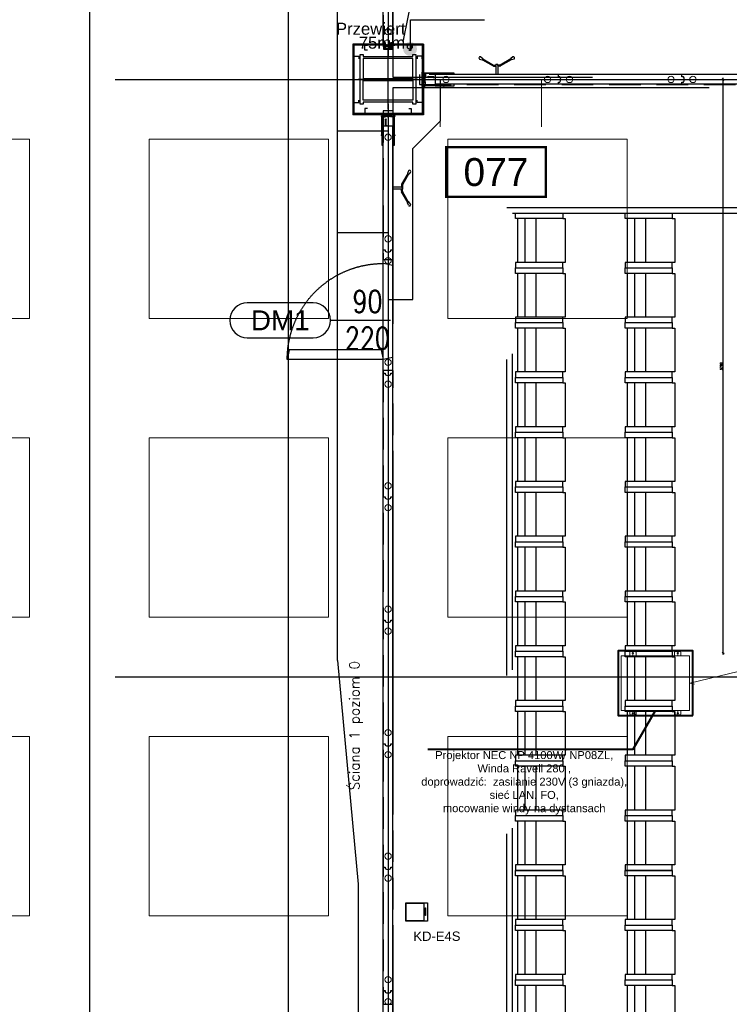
# Model space of a CAD drawing. Header units: centimetres. Extents: x -228435 to 111511, y -89367 to 428125.
# Tile 157 of 216: x -14240 to -7112, y 19712 to 29600. Entities that reach past the tile are written whole.
import ezdxf
from ezdxf.enums import TextEntityAlignment as Align

# ---------------------------------------------------------------- set-up
doc = ezdxf.new("R2010")
doc.units = ezdxf.units.CM
doc.header["$LTSCALE"] = 50
doc.header["$PDMODE"] = 35
doc.header["$PDSIZE"] = 0.1
for name, pattern in [('0_II 10 sal$0$HIDDEN', [9.525, 6.35, -3.175]), ('CENTER', [2, 1.25, -0.25, 0.25, -0.25]), ('DASHDOT', [25.4, 12.7, -6.35, 0, -6.35]), ('DASHDOT2', [12.7, 6.35, -3.175, 0, -3.175]), ('DIN_STRICHPUNKT', [10.7, 5, -2.5, 0.7, -2.5]), ('HIDDEN', [9.525, 6.35, -3.175]), ('HIDDENX2', [19.05, 12.7, -6.35]), ('Kondygnacja +0$0$DASHDOT2', [12.7, 6.35, -3.175, 0, -3.175]), ('Kondygnacja -1$0$ACAD_ISO03W100', [30, 12, -18])]:
    doc.linetypes.add(name, pattern=pattern)
doc.layers.get('0').update_dxf_attribs({"color": 8})
doc.layers.get('DEFPOINTS').update_dxf_attribs({"color": 8})
for name, color, linetype in [('0_II 10 sal$0$ARCH_INFO_AREA_ETYKIETY_200', 8, 'Continuous'), ('0_II 10 sal$0$ARCH_INFO_ETYK_DRZWI', 8, 'Continuous'), ('0_II 10 sal$0$ARCH_SIEDZENIA', 8, 'Continuous'), ('0_II 10 sal$0$ARCH_STROP', 8, 'Continuous'), ('0_II 10 sal$0$ARCH_WYPOSAŻENIE_INNE', 8, 'Continuous'), ('0_II 10 sal$0$ARCH_ŚCIANY_PRZESUWNE', 8, 'Continuous'), ('3', 8, 'Continuous'), ('ACHSEN', 8, 'DIN_STRICHPUNKT'), ('ARCH_GK', 8, 'Continuous'), ('ARCH_INFO_ODPORNOŚĆ OGNIOWA', 8, 'Continuous'), ('ARCH_INFO_OPISY', 8, 'Continuous'), ('ARCH_INFO_OSIE_IST', 8, 'DASHDOT2'), ('ARCH_SZYNY', 8, 'Continuous'), ('ARCH_WYKŁADZINA', 8, 'Continuous'), ('HUFCOR', 8, 'Continuous'), ('Hufcor szyny', 8, 'Kondygnacja +0$0$DASHDOT2'), ('Kondygnacja +0$0$ARCH_GK', 8, 'Continuous'), ('Kondygnacja +0$0$ARCH_INFO_ODPORNOŚĆ OGNIOWA', 8, 'Continuous'), ('Kondygnacja +0$0$ARCH_PROFILE', 8, 'Continuous'), ('Kondygnacja +0$0$ARCH_STAL_IST', 8, 'Continuous'), ('Kondygnacja +0$0$ARCH_ŚCIANY_PRZESUWNE', 8, 'Continuous'), ('KÖRPERKANTE', 8, 'Continuous'), ('Osie rzutów$0$ARCH_INFO_OSIE_OPISY_IST', 8, 'Continuous'), ('PANELE', 8, 'Continuous'), ('SCHRAFFUR', 8, 'Continuous'), ('tabela', 8, 'Continuous'), ('VOLL', 8, 'Continuous')]:
    doc.layers.add(name, color=color, linetype=linetype)
for name, color, linetype, lineweight in [('2', 8, 'Continuous', 0), ('_SP KORYTA', 8, 'Continuous', 25), ('ARCH_SUFITY_PODWIESZANE', 8, 'HIDDENX2', 9), ('osie', 8, 'CENTER', 13), ('SYSTEMY AV', 8, 'Continuous', 13), ('Wymiary', 8, 'Continuous', 15)]:
    doc.layers.add(name, color=color, linetype=linetype, lineweight=lineweight)
doc.layers.get('HUFCOR').off()
doc.styles.add('-1 sale konferencyjne$0$Arial', font='ARIAL.TTF')
doc.styles.add('0_II 10 sal$0$Arial', font='ARIAL.TTF')
doc.styles.add('0_II 10 sal$0$Romans', font='Romans.shx')
doc.styles.add('Arial', font='ARIAL.TTF')
doc.styles.add('Kondygnacja +0$0$Standard', font='txt')
doc.styles.add('Romans', font='Romans.shx')
doc.linetypes.add('SZYNA_LINE', pattern='A,12.7,-7.75,["SZYNA",Standard,S=2.54,R=0,X=-5.95,Y=-1.27],-7.75', length=28.2)
doc.dimstyles.new('ISO-25', dxfattribs={"dimtxt": 2.5, "dimasz": 2.5, "dimexe": 1.25, "dimexo": 0.625, "dimtad": 1, "dimtxsty": 'Standard', "dimcen": 2.5, "dimadec": 0, "dimazin": 0, "dimtfac": 1, "dimtmove": 0, "dimatfit": 3, "dimfxl": 0, "dimarcsym": 0})
doc.dimstyles.new('Kondygnacja +0$0$ISO-25', dxfattribs={"dimtxt": 2.5, "dimasz": 2.5, "dimexe": 1.25, "dimexo": 0.625, "dimtad": 1, "dimtxsty": 'Kondygnacja +0$0$Standard', "dimcen": 2.5, "dimadec": 0, "dimazin": 0, "dimtfac": 1, "dimtmove": 0, "dimatfit": 3, "dimfxl": 0, "dimarcsym": 0})
doc.dimstyles.new('Wymiary 1-200', dxfattribs={"dimtxt": 22, "dimasz": 20, "dimexe": 10, "dimexo": 0, "dimgap": 8, "dimtad": 1, "dimrnd": 0.5, "dimzin": 12, "dimdsep": 46, "dimtxsty": 'Romans', "dimblk": 'OBLIQUE', "dimcen": 0.5, "dimdle": 15, "dimclrt": 55, "dimazin": 0, "dimtfac": 1, "dimtmove": 1, "dimatfit": 3, "dimfxl": 0, "dimtolj": 1, "dimtzin": 0, "dimarcsym": 0})

# ---------------------------------------------------------------- blocks, each defined once
blk = doc.blocks.new('SU Lampy kwadratowe +0')
at = {"layer": 'ARCH_SUFITY_PODWIESZANE', "ltscale": 2.5}
for points in [[(10520, 7340), (10700, 7340), (10700, 7160), (10520, 7160)], [(10820, 7340), (11000, 7340), (11000, 7160), (10820, 7160)], [(11120, 7340), (11300, 7340), (11300, 7160), (11120, 7160)], [(10520, 7040), (10700, 7040), (10700, 6860), (10520, 6860)], [(10820, 7040), (11000, 7040), (11000, 6860), (10820, 6860)], [(11120, 7040), (11300, 7040), (11300, 6860), (11120, 6860)], [(10520, 6740), (10700, 6740), (10700, 6560), (10520, 6560)], [(10820, 6740), (11000, 6740), (11000, 6560), (10820, 6560)], [(11120, 6740), (11300, 6740), (11300, 6560), (11120, 6560)]]:
    blk.add_lwpolyline(points, close=True, dxfattribs=at)
blk = doc.blocks.new('0_II 10 sal$0$etykieta_numer')
at = {"color": 0, "linetype": 'ByBlock', "const_width": 2.44}
blk.add_lwpolyline([(-50, -50), (-50, 0), (50, 0), (50, -50)], close=True, dxfattribs=at)
at = {"color": 0, "linetype": 'ByBlock', "style": '0_II 10 sal$0$Arial'}
blk.add_attdef('AECAREA:NUMBER', text='', height=28, dxfattribs=at).set_placement((0, -25), align=Align.MIDDLE)
blk = doc.blocks.new('0_II 10 sal$0$T-drzwi_lewe-200')
at = {"layer": '0_II 10 sal$0$ARCH_INFO_ETYK_DRZWI'}
blk.add_line((0, 0), (-60, 0), dxfattribs=at)
blk.add_lwpolyline([(-77.5, 17.5), (-143.68, 17.5, 1), (-143.68, -17.5), (-77.5, -17.5, 1)], format="xyb", close=True, dxfattribs=at)
at = {"layer": '0_II 10 sal$0$ARCH_INFO_ETYK_DRZWI', "color": 1, "style": '0_II 10 sal$0$Arial'}
blk.add_attdef('ADS_DRZWI:ODPORNOŚĆ_OGNIOWA', text='', height=20, rotation=90, dxfattribs=at).set_placement((56.44, 0.12), align=Align.BOTTOM_CENTER)
at = {"layer": '0_II 10 sal$0$ARCH_INFO_ETYK_DRZWI', "style": '0_II 10 sal$0$Romans', "width": 0.8}
for tag, p in [('ADS_DRZWI:SZEROKOŚĆ', (-23, 7.91)), ('ADS_DRZWI:WYSOKOŚĆ', (-23, -29))]:
    blk.add_attdef(tag, text='', height=22, dxfattribs=at).set_placement(p, align=Align.CENTER)
at = {"layer": '0_II 10 sal$0$ARCH_INFO_ETYK_DRZWI', "style": '0_II 10 sal$0$Arial'}
blk.add_attdef('ADS_DRZWI:SYMBOL', text='', height=20, dxfattribs=at).set_placement((-110.59, 0), align=Align.MIDDLE)
blk = doc.blocks.new('Kondygnacja +0$0$_Dot')
at = {"color": 0, "linetype": 'ByBlock', "lineweight": -2}
blk.add_line((-0.5, 0), (-1, 0), dxfattribs=at)
at = {"color": 0, "linetype": 'ByBlock', "const_width": 0.5}
blk.add_lwpolyline([(-0.25, 0, 1), (0.25, 0, 1)], format="xyb", close=True, dxfattribs=at)
blk = doc.blocks.new('A$C50B549AF')
at = {"layer": 'ARCH_SZYNY', "linetype": 'SZYNA_LINE', "ltscale": 2.5}
for p, q in [((4760.84, 1816.81, 23.41), (4760.84, 4748.16, 1260)), ((4811.49, 3564.9, 630), (4811.49, 2423.4, 630)), ((4846.99, 2400.4, 662.84), (5983.49, 2400.4, 630)), ((4863.72, 2400.4, 1260), (4863.72, 2358.45, 1260)), ((4811.49, 2364.9, 630), (4811.49, 1223.4, 630)), ((4836.22, 2330.95, 630), (4863.72, 2358.45, 1260)), ((4811.49, 2348.31, 630), (4760.84, 2348.31, 630)), ((4836.22, 2179.4, 630), (4836.22, 2330.95, 630)), ((4811.49, 2246.31, 630), (4760.84, 2246.31, 630)), ((4811.49, 2179.4, 630), (4836.22, 2179.4, 630)), ((4760.84, 1816.81, 837.76), (4781.49, 1592.23)), ((4781.49, 1592.23), (4781.49, 1288.47))]:
    blk.add_line(p, q, dxfattribs=at)
blk = doc.blocks.new('*U520')
at = {"layer": 'PANELE'}
for points in [[(0, 0), (0, -21), (-14, -21)], [(0, 0), (1240, 0)], [(1240, 0), (1240, -21), (1226, -21)], [(-14, -76), (0, -76), (0, -97)], [(0, -97), (1240, -97)], [(1226, -76), (1240, -76), (1240, -97)]]:
    blk.add_lwpolyline(points, dxfattribs=at)
for centre in [(23.5, -48.5), (1263.5, -48.5)]:
    blk.add_arc(centre, 46.5, 143.75628, 216.24372, dxfattribs=at)
at = {"layer": 'Wymiary'}
for centre in [(110, -48.5), (1130, -48.5)]:
    blk.add_circle(centre, 32, dxfattribs=at)
blk = doc.blocks.new('BEDIENHEBEL')
at = {"layer": 'KÖRPERKANTE'}
for p, q in [((-10, -85), (-10, 0)), ((-10, 0), (10, 0)), ((10, -85), (10, 0)), ((-145.3, -148.8), (-38.2, -87)), ((-140.3, -157.5), (-33.2, -95.7)), ((-30.7, -85), (-10, -85)), ((-30.7, -95), (-10, -95)), ((-10, -95), (-10, -100)), ((30.7, -85), (10, -85)), ((30.7, -95), (10, -95)), ((10, -95), (10, -100)), ((140.3, -157.5), (33.2, -95.7)), ((145.3, -148.8), (38.2, -87)), ((-172.8, -156.1), (-147.6, -146.7)), ((-160.3, -177.7), (-139.6, -160.6)), ((-139.3, -159.2), (-146.3, -147.1)), ((-10, -100), (10, -100)), ((139.3, -159.2), (146.3, -147.1)), ((160.3, -177.7), (139.6, -160.6)), ((172.8, -156.1), (147.6, -146.7))]:
    blk.add_line(p, q, dxfattribs=at)
for centre, radius, start, end in [((-30.7, -100), 15, 90, 120), ((-30.7, -100), 5, 90, 120), ((-15.2, -90), 7.25, 316.39718, 43.60282), ((15.2, -90), 7.25, 136.39718, 223.60282), ((30.7, -100), 15, 60, 90), ((30.7, -100), 5, 60, 90), ((-166.6, -166.9), 12.5, 120, 300), ((-147.1, -147.6), 1, 30, 120), ((-140.1, -159.7), 1, 300, 30), ((140.1, -159.7), 1, 150, 240), ((147.1, -147.6), 1, 60, 150), ((166.6, -166.9), 12.5, 240, 60)]:
    blk.add_arc(centre, radius, start, end, dxfattribs=at)
blk = doc.blocks.new('*U522')
at = {"layer": 'PANELE'}
for points in [[(0, 0), (0, -21), (-14, -21)], [(0, 0), (1240, 0)], [(1050, -97), (1050, -112), (1240, -112), (1240, 15), (1050, 15), (1050, 0)], [(-14, -76), (0, -76), (0, -97)], [(0, -97), (1240, -97)]]:
    blk.add_lwpolyline(points, dxfattribs=at)
blk.add_arc((23.5, -48.5), 46.5, 143.75628, 216.24372, dxfattribs=at)
at = {"layer": 'Wymiary'}
for centre in [(110, -48.5), (1130, -48.5)]:
    blk.add_circle(centre, 32, dxfattribs=at)
at = {"layer": 'PANELE'}
blk.add_blockref('BEDIENHEBEL', (620, -97), dxfattribs=at)
blk = doc.blocks.new('puszka e4s-538')
for points in [[(0, 29.1), (24.7, 29.1), (24.7, 0), (0, 0)], [(0.6, 28.4), (24.1, 28.4), (24.1, 4.7), (0.6, 4.7)], [(7.5, 3.2), (18, 3.2), (18, 2.7), (7.5, 2.7)]]:
    blk.add_lwpolyline(points, close=True)
blk = doc.blocks.new('puuuchy')
at = {"layer": '_SP KORYTA', "xscale": 0.375, "yscale": 0.375, "zscale": 0.375, "rotation": 90}
blk.add_blockref('puszka e4s-538', (-1180.22, 777.31), dxfattribs=at)
blk = doc.blocks.new('cahbir 0')
at = {"layer": '_SP KORYTA'}
h = blk.add_hatch(color=256, dxfattribs=at)
edge = h.paths.add_edge_path()
edge.add_arc((-2467.89, 2550.62), 7, 0, 360)
blk.add_circle((-2468.15, 2552.82, -630), 2.44, dxfattribs=at)
at = {"layer": '_SP KORYTA', "xscale": 2, "yscale": 2, "zscale": 2}
blk.add_blockref('puuuchy', (-90, 120, -1290), dxfattribs=at)
at = {"layer": '_SP KORYTA', "style": 'Arial'}
for s, height, p in [('Przewiert', 12, (-2542.39, 2564.9, -472.5)), ('75mm', 12, (-2519.46, 2550.87, -472.5)), ('KD-E4S', 9.375, (-2464.58, 1654.92, -630))]:
    blk.add_text(s, height=height, dxfattribs=at).set_placement(p)
blk = doc.blocks.new('A$C45FE2F59')
for p, q in [((-324, 608), (-319, 612)), ((-324, 552), (-324, 608)), ((-284, 612), (-319, 612)), ((0, 700), (-280, 700)), ((0, 700), (280, 700)), ((284, 612), (319, 612)), ((324, 608), (319, 612)), ((324, 552), (324, 608)), ((-324, 552), (-319, 547)), ((-284, 547), (-319, 547)), ((284, 547), (319, 547)), ((324, 552), (319, 547)), ((-324, 148), (-319, 152)), ((-324, 148), (-324, 92)), ((-284, 152), (-319, 152)), ((284, 152), (319, 152)), ((324, 148), (319, 152)), ((324, 148), (324, 92)), ((-324, 92), (-319, 88)), ((-284, 88), (-319, 88)), ((0, 0), (-280, 0)), ((0, 0), (280, 0)), ((284, 88), (319, 88)), ((324, 92), (319, 88)), ((45, 0), (-280, 0)), ((-277, 0), (277, 0)), ((280, 0), (127, 0))]:
    blk.add_line(p, q)
blk.add_lwpolyline([(-280, 700), (280, 700), (280, 0), (-280, 0)], close=True)
for centre, radius in [((-309, 580), 5.5), ((-309, 580), 5), ((309, 580), 5), ((309, 580), 5.5), ((-309, 120), 5.5), ((-309, 120), 5), ((309, 120), 5.5), ((309, 120), 5)]:
    blk.add_circle(centre, radius)
at = {"layer": 'osie'}
for p, q in [((-280, 580), (-330, 580)), ((-309, 580), (-309, 590)), ((-309, 580), (-309, 570)), ((280, 580), (330, 580)), ((309, 580), (309, 590)), ((309, 580), (309, 570)), ((-280, 120), (-330, 120)), ((-309, 120), (-309, 130)), ((-309, 120), (-309, 110)), ((280, 120), (330, 120)), ((309, 120), (309, 130)), ((309, 120), (309, 110))]:
    blk.add_line(p, q, dxfattribs=at)
blk = doc.blocks.new('0_II 10 sal$0$Miejsce_siedzące_2d')
at = {"color": 0, "linetype": 'ByBlock', "lineweight": -2}
for p, q in [((-26.4, 27.1), (26.4, 27.1)), ((-26.4, 12.5), (26.4, 12.5))]:
    blk.add_line(p, q, dxfattribs=at)
for points in [[(-26.4, 62.7), (-26.4, 0), (-33, 0), (-33, 62.7), (-26.4, 62.7), (-26.4, 66), (26.4, 66), (26.4, 62.7), (26.4, 0), (33, 0), (33, 62.7), (26.4, 62.7)], [(26.4, 3.3), (-26.4, 3.3)]]:
    blk.add_lwpolyline(points, dxfattribs=at)
blk = doc.blocks.new('VERT-NEU')
at = {"layer": 'KÖRPERKANTE'}
for p, q in [((-24.5, 48.4), (-36.3, 48.4)), ((-36.3, 48.4), (-36.3, 46.1)), ((-33.5, 46.1), (-36.3, 46.1)), ((-36.3, 31), (-33.5, 31)), ((-36.3, 28.6), (-36.3, 31)), ((-20.8, 28.6), (-36.3, 28.6)), ((-33.5, 31), (-33.5, 46.1)), ((-30.3, 46), (-30.3, 33)), ((-24.5, 46), (-30.3, 46)), ((-30.3, 33), (-6.4, 33)), ((-23.3, 47.2), (-23.3, 47.2)), ((-13.1, 20.8), (-20.8, 28.6)), ((-14.2, 25.2), (-11.4, 22.4)), ((-8.6, 28.6), (-12.8, 28.6)), ((-11.4, 20.8), (-11.5, 20.8)), ((-8.1, 19.5), (-8.1, 28.1)), ((0, 25.5), (-6.4, 33)), ((-6.1, 19.5), (-6.1, 25.8)), ((-5.3, 26.1), (-3.2, 24)), ((-3.2, 24), (-3.2, 0)), ((-3.2, -24), (-3.2, 0)), ((7, 25.5), (0, 25.5)), ((0, 23.2), (0, 0)), ((0, 23.2), (5.5, 23.2)), ((0, -23.2), (0, 0)), ((5.5, 20.9), (5.5, 23.2)), ((7.8, 20.9), (5.5, 20.9)), ((7.8, 24.8), (7.8, 20.9)), ((-20.8, -28.6), (-36.3, -28.6)), ((-36.3, -28.6), (-36.3, -31)), ((-36.3, -31), (-33.5, -31)), ((-36.3, -46.1), (-36.3, -48.4)), ((-33.5, -46.1), (-36.3, -46.1)), ((-24.5, -48.4), (-36.3, -48.4)), ((-33.5, -31), (-33.5, -46.1)), ((-30.3, -33), (-6.4, -33)), ((-30.3, -46), (-30.3, -33)), ((-24.5, -46), (-30.3, -46)), ((-23.3, -47.2), (-23.3, -47.2)), ((-13.1, -20.8), (-20.8, -28.6)), ((-14.2, -25.2), (-11.4, -22.4)), ((-8.6, -28.6), (-12.8, -28.6)), ((-8.1, -19.5), (-8.1, -28.1)), ((-6.4, -33), (0, -25.5)), ((-6.1, -19.5), (-6.1, -25.8)), ((-5.3, -26.1), (-3.2, -24)), ((0, -23.2), (5.5, -23.2)), ((7, -25.5), (0, -25.5)), ((7.8, -20.9), (5.5, -20.9)), ((5.5, -20.9), (5.5, -23.2)), ((7.8, -24.8), (7.8, -20.9))]:
    blk.add_line(p, q, dxfattribs=at)
at = {"layer": 'KÖRPERKANTE', "linetype": 'ByBlock'}
for p, q in [((2, -23.2), (3.1, -23.2)), ((2, -25.5), (3.1, -25.5))]:
    blk.add_line(p, q, dxfattribs=at)
at = {"layer": 'KÖRPERKANTE'}
for centre, radius, start, end in [((-24.5, 47.2), 1.2, 360, 90), ((-24.5, 47.2), 1.2, 270, 360), ((-12.8, 26.6), 2, 90, 225), ((-12.3, 21.6), 1.12, 225, 315), ((-12.2, 21.6), 1.12, 315, 45), ((-8.6, 28.1), 0.5, 360, 90), ((-7.1, 19.5), 1, 180, 360), ((-5.6, 25.8), 0.5, 45, 180), ((7, 24.8), 0.762, 0, 90), ((-24.5, -47.2), 1.2, 0, 90), ((-24.5, -47.2), 1.2, 270, 0), ((-12.8, -26.6), 2, 135, 270), ((-12.3, -21.6), 1.12, 45, 135), ((-12.2, -21.6), 1.12, 315, 45), ((-8.6, -28.1), 0.5, 270, 0), ((-7.1, -19.5), 1, 0, 180), ((-5.6, -25.8), 0.5, 180, 315), ((7, -24.8), 0.762, 270, 0)]:
    blk.add_arc(centre, radius, start, end, dxfattribs=at)
blk = doc.blocks.new('hufcor detal 1')
at = {"layer": 'VOLL'}
h = blk.add_hatch(color=256, dxfattribs=at)
h.paths.add_polyline_path([(-5.8, -6.1), (-5.8, -3.2, 0.427595), (-6.4, -2.6, 0.427595), (-7, -3.2), (-7, -6.4), (-5.5, -10.4, -0.519458), (-5.6, -10.6), (-6.5, -10.6, 0.414214), (-7, -11.1), (-7, -16.5), (-5.9, -16.5), (-5.9, -11.5), (-4.7, -11.5), (-4.7, -12.6), (-4.1, -12.6), (-4.1, -10.9)])
h.paths.add_polyline_path([(-5.9, -16.5), (-7, -16.5), (-7, -21.9, 0.414214), (-6.5, -22.4), (-5.6, -22.4, -0.519458), (-5.5, -22.6), (-7, -26.6), (-7, -29.8, 0.427595), (-6.4, -30.4, 0.427595), (-5.8, -29.8), (-5.8, -26.9), (-4.1, -22.1), (-4.1, -20.4), (-4.7, -20.4), (-4.7, -21.5), (-5.9, -21.5)])
at = {"layer": 'ACHSEN', "ltscale": 5}
blk.add_line((261.6, -16.5), (-60.4, -16.5), dxfattribs=at)
at = {"layer": 'ARCH_GK', "linetype": 'Continuous', "lineweight": -3}
blk.add_line((0, 0), (-6.2, 0), dxfattribs=at)
for points in [[(-10, 0), (0, 0)], [(-6.2, 17.9), (-3.7, 17.9), (-3.3, 19.6), (-3.1, 17.9)], [(-6.2, 0), (-6.2, 17.9)], [(0, 17.9), (-2.5, 17.9), (-2.8, 16.1), (-3.1, 17.9)], [(0, 0), (0, 17.9)], [(-6.2, -33), (-6.2, -50.9)], [(0, -50.9), (-2.5, -50.9), (-2.8, -49.1), (-3.1, -50.9)], [(0, -33), (0, -50.9)], [(-6.2, -50.9), (-3.7, -50.9), (-3.3, -52.6), (-3.1, -50.9)]]:
    blk.add_lwpolyline(points, dxfattribs=at)
at = {"layer": 'KÖRPERKANTE'}
for p, q in [((-7, -3.2), (-7, -6.4)), ((-5.5, -10.4), (-7, -6.4)), ((-7, -11.1), (-7, -21.9)), ((-7, -26.6), (-5.5, -22.6)), ((-7, -29.8), (-7, -26.6)), ((-6.5, -10.6), (-5.6, -10.6)), ((-6.5, -22.4), (-5.6, -22.4)), ((-6.4, -2.6), (-6.4, -2.6)), ((-6.4, -30.4), (-6.4, -30.4)), ((-5.9, -11.5), (-5.9, -21.5)), ((-4.7, -11.5), (-5.9, -11.5)), ((-5.9, -21.5), (-4.7, -21.5)), ((-5.8, -3.2), (-5.8, -6.1)), ((-5.8, -6.1), (-4.1, -10.9)), ((-4.1, -22.1), (-5.8, -26.9)), ((-5.8, -29.8), (-5.8, -26.9)), ((-4.7, -12.6), (-4.7, -11.5)), ((-4.1, -12.6), (-4.7, -12.6)), ((-4.1, -20.4), (-4.7, -20.4)), ((-4.7, -21.5), (-4.7, -20.4)), ((-4.1, -12.6), (-4.1, -10.9)), ((-4.1, -22.1), (-4.1, -20.4))]:
    blk.add_line(p, q, dxfattribs=at)
for centre, radius, start, end in [((-6.4, -3.2), 0.55, 90, 180), ((-6.5, -11.1), 0.55, 90, 180), ((-6.5, -21.9), 0.55, 180, 270), ((-6.4, -29.8), 0.55, 180, 270), ((-6.4, -3.2), 0.55, 0, 90), ((-6.4, -29.8), 0.55, 270, 0), ((-5.6, -10.5), 0.1, 270, 19.8), ((-5.6, -22.5), 0.1, 340.2, 90)]:
    blk.add_arc(centre, radius, start, end, dxfattribs=at)
at = {"layer": 'VOLL'}
for p, q in [((3.9, 6.5), (3.9, 0.5)), ((3.9, -39.5), (3.9, -33.5))]:
    blk.add_line(p, q, dxfattribs=at)
at = {"layer": 'VOLL', "xscale": -0.5, "yscale": 0.5000000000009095, "zscale": 0.5000000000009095}
blk.add_blockref('VERT-NEU', (-11.2, -16.5), dxfattribs=at)
blk = doc.blocks.new('CLOSURE')
at = {"color": 7, "linetype": 'Continuous'}
for p, q in [((-2.3, 0), (-9.1, 0)), ((-2.3, 0), (-1.6, -0.7)), ((-10.3, -1.2), (-10.3, -2.5)), ((-10.3, -33.9), (-10.3, -40.3)), ((-9.3, -3.5), (-7.7, -3.5)), ((-7.8, -32.9), (-9.3, -32.9)), ((-9.3, -41.3), (-3.3, -41.3)), ((-7.9, -6.6), (-8.3, -6.6)), ((-8.2, -29.8), (-7.8, -29.8)), ((-7.9, -38.9), (-7.9, -36.5)), ((-7.9, -36.5), (177.3, -36.5)), ((-3.3, -38.9), (-7.9, -38.9)), ((-2.4, -12.1), (-2.4, -17.2)), ((-2.4, -17.2), (-1.4, -18.2)), ((-1.4, -18.2), (-2.4, -19.2)), ((-2.4, -19.2), (-2.4, -24.4)), ((-2.3, -40.3), (-2.3, -39.9)), ((-1.6, -0.7), (-1.6, -2.2)), ((-0.6, -3.2), (0, -3.2)), ((0, -29.1), (0, -3.2)), ((0, -34.1), (0, -32.1)), ((150.3, -34.1), (0, -34.1)), ((5.5, -30.1), (1, -30.1)), ((1, -31.1), (5.5, -31.1)), ((6, -30.6), (6, -30.6)), ((146.2, -30.5), (146.2, -30.6)), ((153, -30), (146.7, -30)), ((146.7, -31.1), (151, -31.1)), ((153.5, -31.2), (153.5, -30.5)), ((155.9, -30.5), (155.9, -31.2)), ((162.8, -34.1), (159.1, -34.1)), ((166, -31.2), (166, -30.5)), ((168.4, -30.5), (168.4, -31.2)), ((178.7, -34.1), (171.6, -34.1)), ((171.7, -39.9), (171.7, -40.3)), ((177.3, -38.9), (172.7, -38.9)), ((172.7, -41.3), (178.7, -41.3)), ((177.3, -36.5), (177.3, -38.9)), ((179.7, -40.3), (179.7, -35.1))]:
    blk.add_line(p, q, dxfattribs=at)
for centre, radius, start, end in [((-9.1, -1.2), 1.2, 90, 180), ((-9.3, -2.5), 1, 180, 270), ((-9.3, -33.9), 1, 90, 180), ((-9.3, -40.3), 1, 180, 270), ((-8.3, -7.6), 1, 90, 217.57521), ((-8.2, -28.8), 1, 140.52424, 270), ((-5.1, -5.1), 5.01, 217.57521, 275.73034), ((-5.1, -31.3), 5.01, 84.26986, 140.52424), ((-7.9, -7.6), 1, 40.70803, 90), ((-7.8, -28.8), 1, 270, 317.15636), ((-7.8, -33.9), 1, 42.84364, 90), ((-7.7, -2.5), 1, 270, 314.94418), ((-5.1, -5.1), 2.75, 220.70803, 134.94418), ((-5.1, -31.3), 2.75, 222.84364, 137.15636), ((-4.4, -12.1), 2, 0, 95.73034), ((-4.4, -24.4), 2, 264.26986, 0), ((-3.3, -39.9), 1, 0, 90), ((-3.3, -40.3), 1, 270, 0), ((-0.6, -2.2), 1, 180, 270), ((1, -29.1), 1, 180, 270), ((1, -32.1), 1, 90, 180), ((5.5, -30.6), 0.5, 0, 90), ((5.5, -30.6), 0.5, 270, 0), ((146.7, -30.5), 0.5, 90, 180), ((146.7, -30.6), 0.5, 180, 270), ((150.3, -33.1), 1, 270, 3.26413), ((151, -31.6), 0.5, 341.31431, 90), ((154.7, -32.8), 3.4, 161.31431, 183.26413), ((154.7, -32.8), 1.75, 143.1301, 36.8699), ((153, -30.5), 0.5, 0, 90), ((152.5, -31.2), 1, 323.1301, 0), ((156.4, -30.5), 0.5, 54.1117, 180), ((156.9, -31.2), 1, 180, 216.8699), ((154.7, -32.8), 3.4, 356.73587, 54.1117), ((159.1, -33.1), 1, 176.73587, 270), ((162.8, -33.1), 1, 270, 3.26413), ((167.2, -32.8), 3.4, 125.8883, 183.26413), ((165.5, -30.5), 0.5, 0, 125.8883), ((167.2, -32.8), 1.75, 143.1301, 36.8699), ((165, -31.2), 1, 323.1301, 0), ((168.9, -30.5), 0.5, 54.1117, 180), ((169.4, -31.2), 1, 180, 216.8699), ((167.2, -32.8), 3.4, 356.73587, 54.1117), ((171.6, -33.1), 1, 176.73587, 270), ((172.7, -39.9), 1, 90, 180), ((172.7, -40.3), 1, 180, 270), ((178.7, -35.1), 1, 0, 90), ((178.7, -40.3), 1, 270, 0)]:
    blk.add_arc(centre, radius, start, end, dxfattribs=at)
blk = doc.blocks.new('hufcor detal 2')
at = {"layer": 'SCHRAFFUR'}
h = blk.add_hatch(dxfattribs=at)
h.set_pattern_fill('ANSI34', color=256, scale=10, style=0)
h.set_pattern_definition([(45, (-9731.639, 331.908), (-5.303301, 5.303301), []), (45, (-9729.871, 331.908), (-5.303301, 5.303301), []), (45, (-9728.1034, 331.908), (-5.303301, 5.303301), []), (45, (-9726.3356, 331.908), (-5.303301, 5.303301), [])])
h.paths.add_polyline_path([(-4.1, 11.6), (-8.1, 11.6), (-8.1, 0.6), (-4.1, 0.6)])
h.paths.add_polyline_path([(-4.1, 0.6), (-8.1, 0.6), (-8.1, -10.4), (-4.1, -10.4)])
at = {"layer": 'VOLL'}
for points in [[(-5.3, 30), (-97.9, 30), (-97.9, 31.2), (-5.3, 31.2)], [(-5.3, -29.9), (-5.3, -28.7), (-97.9, -28.7), (-97.9, -29.9)]]:
    blk.add_hatch(color=256, dxfattribs=at).paths.add_polyline_path(points)
at = {"layer": '2'}
for p, q in [((-96.6, 25.3), (-96.6, 25.2)), ((-93.3, 27.5), (-93.5, 26.6)), ((-92.7, 27.4), (-93, 26.3)), ((-86.8, 27.4), (-86.5, 26.3)), ((-86.2, 27.5), (-86, 26.6)), ((-82.9, 25.3), (-82.9, 25.2))]:
    blk.add_line(p, q, dxfattribs=at)
for centre, radius, start, end in [((-96.5, 25.2), 0.15, 81.6479, 164.0608), ((-96.5, 25.2), 0.15, 164.0608, 254.4521), ((-95.7, 27.8), 2.49, 252.0018, 332.2702), ((-95.4, 27.5), 2.67, 245.6965, 334.3626), ((-92.9, 28.1), 0.8, 285.0434, 236.2841), ((-86.6, 28.1), 0.8, 303.7159, 254.9566), ((-84.1, 27.5), 2.67, 205.6374, 294.3035), ((-83.8, 27.8), 2.49, 207.7298, 287.9982), ((-83, 25.2), 0.15, 15.9392, 98.3521), ((-83, 25.2), 0.15, 285.5479, 15.9392)]:
    blk.add_arc(centre, radius, start, end, dxfattribs=at)
at = {"layer": '3'}
for centre, radius, start, end in [((-11.1, -0.1), 11.1, 308.9452, 51.0548), ((-11, -0.1), 10.6, 310.6017, 49.3983)]:
    blk.add_arc(centre, radius, start, end, dxfattribs=at)
at = {"layer": 'ACHSEN', "ltscale": 5}
blk.add_line((53.1, 0.6), (-268.8, 0.6), dxfattribs=at)
at = {"layer": 'ARCH_GK', "linetype": 'Continuous', "lineweight": -3}
for p, q in [((0.3, 17.1), (0.3, 35)), ((0.3, 35), (0.3, -33.7))]:
    blk.add_line(p, q, dxfattribs=at)
for points in [[(0.3, 35), (2.7, 35), (3, 36.7), (3.3, 35)], [(6.4, 35), (3.9, 35), (3.5, 33.3), (3.3, 35)], [(6.3, 17.1), (6.3, 35)], [(6.3, 35), (6.3, -33.7)], [(0.3, -33.7), (2.7, -33.7), (3, -35.5), (3.3, -33.7)], [(6.4, -33.7), (3.9, -33.7), (3.5, -32), (3.3, -33.7)]]:
    blk.add_lwpolyline(points, dxfattribs=at)
at = {"layer": 'VOLL'}
for p, q in [((-96.8, 31.2), (-6.5, 31.2)), ((-8.1, 11.6), (-8.1, -10.4)), ((-8.1, 11.6), (-4.1, 11.6)), ((-4.1, 11.6), (-4.1, -10.4)), ((-48.1, -6.8), (-53, -10.2)), ((-48.1, -13.6), (-53, -10.2)), ((-48.1, -9.2), (-48.1, -6.8)), ((-48.1, -9.2), (-23.8, -9.2)), ((-48.1, -11.2), (-23.8, -11.2)), ((-48.1, -11.2), (-48.1, -13.6)), ((-23.8, -6.8), (-18.8, -10.2)), ((-23.8, -9.2), (-23.8, -6.8)), ((-23.8, -13.6), (-18.8, -10.2)), ((-23.8, -11.2), (-23.8, -13.6)), ((-8.1, -10.4), (-4.1, -10.4))]:
    blk.add_line(p, q, dxfattribs=at)
for points in [[(-3, 27.1), (-5.7, 27.1, -7.740139), (-5.7, 27.7), (-3, 27.7, -0.445604), (-3, 14), (-5.7, 14, -7.740139), (-5.7, 14.6), (-3, 14.6, 0.483874)], [(-3, -25.9), (-5.7, -25.9, 7.740139), (-5.7, -26.4), (-3, -26.4, 0.445604), (-3, -12.7), (-5.7, -12.7, 7.740139), (-5.7, -13.3), (-3, -13.3, -0.406168)]]:
    blk.add_lwpolyline(points, format="xyb", close=True, dxfattribs=at)
blk.add_lwpolyline([(-97.9, -28.7), (-5.3, -28.7), (-5.3, -29.9), (-97.9, -29.9)], close=True, dxfattribs=at)
at = {"layer": 'VOLL', "xscale": 0.5, "yscale": 0.5000000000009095, "zscale": 0.5000000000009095, "rotation": 180}
blk.add_blockref('CLOSURE', (-9.3, 11.7), dxfattribs=at)
at = {"layer": 'VOLL', "xscale": -0.5, "yscale": 0.5000000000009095, "zscale": 0.5000000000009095}
blk.add_blockref('CLOSURE', (-9.3, -10.4), dxfattribs=at)
blk = doc.blocks.new('drzwi')
at = {"linetype": 'HIDDEN', "ltscale": 20}
for p, q in [((158, 97), (138, 0)), ((138, 0), (1102, 0)), ((235, -20), (138, 0)), ((138, 0), (138, -964)), ((158, 97), (1082, 97)), ((1082, 97), (1102, 0)), ((235, -20), (235, -944)), ((235, -944), (138, -964))]:
    blk.add_line(p, q, dxfattribs=at)
blk.add_arc((138, 0), 964, 270, 0, dxfattribs=at)
blk = doc.blocks.new('_Oblique')
at = {"color": 0, "linetype": 'ByBlock', "lineweight": -2}
blk.add_line((-0.5, -0.5), (0.5, 0.5), dxfattribs=at)
blk = doc.blocks.new('*D1208')
at = {"layer": 'DEFPOINTS', "color": 0, "lineweight": 40}
for p in [(-7630, 29000, 6300), (-7175, 29000), (-7630, 23240, 6300)]:
    blk.add_point(p, dxfattribs=at)
at = {"layer": 'SYSTEMY AV', "color": 0, "lineweight": -2}
for p, q in [((-7175, 23225), (-7175, 29015)), ((-7166.9, 29000), (-7165, 29000)), ((-7166.9, 23240), (-7165, 23240))]:
    blk.add_line(p, q, dxfattribs=at)
at = {"layer": 'SYSTEMY AV', "color": 0, "lineweight": -2, "xscale": 20, "yscale": 20, "zscale": 20}
for p, rotation in [((-7175, 29000), 90), ((-7175, 23240), 270)]:
    blk.add_blockref('_Oblique', p, dxfattribs=dict(at, rotation=rotation))
at = {"layer": 'SYSTEMY AV', "color": 55, "lineweight": 40, "insert": (-7194, 26120), "char_height": 22, "attachment_point": 5, "rotation": 90, "style": 'Romans'}
blk.add_mtext('\\A1;5760', dxfattribs=at)
blk = doc.blocks.new('Osie rzutów')
at = {"layer": 'ARCH_INFO_OSIE_IST', "ltscale": 10}
for p, q in [((11060, 12510), (11060, 4623.26)), ((11060, 7370), (11060, 7430)), ((4436.04, 7400), (15156.54, 7400)), ((11090, 7400), (11030, 7400)), ((4436.04, 6800), (15156.54, 6800))]:
    blk.add_line(p, q, dxfattribs=at)

msp = doc.modelspace()

# ---------------------------------------------------------------- linework, layer by layer
at = {"layer": '0_II 10 sal$0$ARCH_WYPOSAŻENIE_INNE', "linetype": '0_II 10 sal$0$HIDDEN', "ltscale": 10, "elevation": 630}
for points in [[(8160, 40920), (8160, 29020), (1880, 29020), (1880, 29360), (1040, 29360), (1040, 29020), (-10490, 29020), (-10490, 40920), (1040, 40920), (1040, 40580), (1880, 40580), (1880, 40920)], [(8160, 28920), (8160, 17020), (1880, 17020), (1880, 17360), (1040, 17360), (1040, 17020), (-10490, 17020), (-10490, 28920), (1040, 28920), (1040, 28580), (1880, 28580), (1880, 28920)], [(-9347.5, 27715), (5597.51294, 27715), (5597.51294, 18250), (-9347.5, 18250)], [(-9290, 27657.5), (5540.01294, 27657.5), (5540.01294, 18307.5), (-9290, 18307.5)]]:
    msp.add_lwpolyline(points, close=True, dxfattribs=at)
at = {"layer": '0_II 10 sal$0$ARCH_ŚCIANY_PRZESUWNE', "linetype": '0_II 10 sal$0$HIDDEN', "lineweight": -3}
for p, q in [((-10590, 30597, -5670), (-10590, 29315, 630)), ((-10490, 29315, 630), (-10490, 30597, -5670)), ((-10590, 29315, 630), (-10490, 29315, 630)), ((-10225, 29050, 630), (-10225, 28950, 630)), ((1145, 29050, 630), (-10225, 29050, 630)), ((-10225, 28950, 630), (1145, 28950, 630)), ((-10490, 28685, 630), (-10590, 28685, 630)), ((-10590, 28685, 630), (-10590, 27193, -5670)), ((-10490, 27193, -5670), (-10490, 28685, 630)), ((-10590, 27193, -5670), (-10490, 27193, -5670)), ((-10490, 26077, -5670), (-10590, 26077, -5670)), ((-10590, 26077, -5670), (-10590, 19713, -5670)), ((-10490, 19713, -5670), (-10490, 26077, -5670)), ((-10590, 19713, -5670), (-10490, 19713, -5670))]:
    msp.add_line(p, q, dxfattribs=at)
at = {"layer": 'ARCH_SZYNY', "linetype": 'SZYNA_LINE', "ltscale": 2.5, "const_width": 10, "elevation": 6930}
for points in [[(-10017.68263, 29000), (-10017.68263, 28522.5)], [(-8997.68263, 29000), (-8997.68263, 28522.5)]]:
    msp.add_lwpolyline(points, dxfattribs=at)
at = {"layer": 'ARCH_WYKŁADZINA', "linetype": 'Continuous', "lineweight": -3}
for p, q in [((-11540, 17000, 630), (-11540, 70500, 630)), ((-13540, 68500, 630), (-13540, 19000, 630))]:
    msp.add_line(p, q, dxfattribs=at)
at = {"layer": 'Kondygnacja +0$0$ARCH_GK', "elevation": 630}
for points in [[(-10895, 29355), (-10895, 28645)], [(-10590, 29355), (-10895, 29355)], [(-10590, 29342.5), (-10895, 29342.5)], [(-10882.5, 29342.5), (-10882.5, 28645)], [(-10185, 29355), (-10490, 29355)], [(-10197.5, 29342.5), (-10490, 29342.5)], [(-10197.5, 29355), (-10197.5, 29050)], [(-10185, 29355), (-10185, 29050)], [(-10197.5, 29050), (-10197.5, 28657.5)], [(-10185, 29050), (-10185, 28645)], [(-10490, 28645), (-10895, 28645)], [(-10490, 28657.5), (-10882.5, 28657.5)], [(-10185, 28657.5), (-10490, 28657.5)], [(-10185, 28645), (-10490, 28645)]]:
    msp.add_lwpolyline(points, dxfattribs=at)
at = {"layer": 'Kondygnacja +0$0$ARCH_PROFILE', "elevation": 630}
for points in [[(-10747.5, 29292.5), (-10772.5, 29292.5), (-10772.5, 29342.5), (-10747.5, 29342.5)], [(-10332.5, 29292.5), (-10307.5, 29292.5), (-10307.5, 29342.5), (-10332.5, 29342.5)], [(-10882.5, 29207.5), (-10882.5, 29232.5), (-10832.5, 29232.5), (-10832.5, 29207.5)], [(-10197.5, 29207.5), (-10197.5, 29232.5), (-10247.5, 29232.5), (-10247.5, 29207.5)], [(-10882.5, 28792.5), (-10882.5, 28767.5), (-10832.5, 28767.5), (-10832.5, 28792.5)], [(-10197.5, 28792.5), (-10197.5, 28767.5), (-10247.5, 28767.5), (-10247.5, 28792.5)], [(-10747.5, 28707.5), (-10772.5, 28707.5), (-10772.5, 28657.5), (-10747.5, 28657.5)], [(-10332.5, 28707.5), (-10307.5, 28707.5), (-10307.5, 28657.5), (-10332.5, 28657.5)]]:
    msp.add_lwpolyline(points, dxfattribs=at)
at = {"layer": 'Kondygnacja +0$0$ARCH_STAL_IST', "elevation": 630}
for points in [[(-10260, 29250), (-10260, 28750), (-10290, 28750), (-10290, 28770), (-10790, 28770), (-10790, 28750), (-10820, 28750), (-10820, 29250), (-10790, 29250), (-10790, 29230), (-10290, 29230), (-10290, 29250)], [(-10290, 29210), (-10790, 29210), (-10790, 29010), (-10290, 29010)], [(-10790, 28990), (-10290, 28990), (-10290, 28790), (-10790, 28790)]]:
    msp.add_lwpolyline(points, close=True, dxfattribs=at)
at = {"layer": 'Kondygnacja +0$0$ARCH_ŚCIANY_PRZESUWNE', "elevation": 630}
for points in [[(-10585.4993, 29355), (-10585.4993, 29302.5), (-10494.5007, 29302.5), (-10494.5007, 29355)], [(-10572.9993, 29355), (-10572.9993, 29315), (-10507.0007, 29315), (-10507.0007, 29355)]]:
    msp.add_lwpolyline(points, dxfattribs=at)
at = {"layer": 'SYSTEMY AV', "linetype": 'Kondygnacja -1$0$ACAD_ISO03W100', "elevation": 630}
msp.add_lwpolyline([(-1626.43896, 21533.79419), (-7509.2622, 22937.18), (-1626.4414, 24340.56581)], dxfattribs=at)
at = {"layer": 'SYSTEMY AV', "lineweight": 40, "elevation": 630}
msp.add_lwpolyline([(-7480.4, 22612.18), (-7480.4, 23262.18), (-8230.4, 23262.18), (-8230.4, 22612.18)], close=True, dxfattribs=at)
at = {"layer": 'SYSTEMY AV', "lineweight": 40, "elevation": -5670}
msp.add_lwpolyline([(-10139.17416, 22273.7824), (-8077.52716, 22273.7824), (-7855.4, 22662.78)], dxfattribs=at)

# ---------------------------------------------------------------- block references
at = {"xscale": 10, "yscale": 10, "zscale": 10}
msp.add_blockref('cahbir 0', (14360, 3800.00982, 630), dxfattribs=at)
at = {"layer": '0_II 10 sal$0$ARCH_INFO_AREA_ETYKIETY_200', "linetype": 'Continuous', "lineweight": -3, "xscale": 10, "yscale": 10, "zscale": 10}
msp.add_blockref('0_II 10 sal$0$etykieta_numer', (-9456.24961, 28320.04472, 630), dxfattribs=at).add_auto_attribs({'AECAREA:NUMBER': '077'})
at = {"layer": '0_II 10 sal$0$ARCH_SIEDZENIA', "linetype": 'Continuous', "lineweight": -3, "xscale": 8.328285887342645, "yscale": 7.571168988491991, "zscale": 10, "rotation": 270}
for p in [(-9259.98706, 27382.5, 630), (-8159.98706, 27382.5, 630), (-9259.98706, 26832.5, 630), (-8159.98706, 26832.5, 630), (-9259.98706, 26282.5, 630), (-8159.98706, 26282.5, 630), (-9259.98706, 25732.5, 630), (-8159.98706, 25732.5, 630), (-9259.98706, 25182.5, 630), (-8159.98706, 25182.5, 630), (-9259.98706, 24632.5, 630), (-8159.98706, 24632.5, 630), (-9259.98706, 24082.5, 630), (-8159.98706, 24082.5, 630), (-9259.98706, 23532.5, 630), (-8159.98706, 23532.5, 630), (-9259.98706, 22982.5, 630), (-8159.98706, 22982.5, 630), (-9259.98706, 22432.5, 630), (-8159.98706, 22432.5, 630), (-9259.98706, 21882.5, 630), (-8159.98706, 21882.5, 630), (-9259.98706, 21332.5, 630), (-8159.98706, 21332.5, 630), (-9259.98706, 20782.5, 630), (-8159.98706, 20782.5, 630), (-9259.98706, 20232.5, 630), (-8159.98706, 20232.5, 630), (-9259.98706, 19682.5, 630), (-8159.98706, 19682.5, 630)]:
    msp.add_blockref('0_II 10 sal$0$Miejsce_siedzące_2d', p, dxfattribs=at)
at = {"layer": '0_II 10 sal$0$ARCH_STROP', "linetype": 'Continuous', "lineweight": -3}
ref = msp.add_blockref('0_II 10 sal$0$T-drzwi_lewe-200', (-10517.05294, 26580.68056, -5670), dxfattribs=dict(at, xscale=10, yscale=10, zscale=10))
ref.add_attrib('ADS_DRZWI:SYMBOL', 'DM1', dxfattribs={"layer": '0_II 10 sal$0$ARCH_INFO_ETYK_DRZWI', "height": 200, "style": '0_II 10 sal$0$Arial'}).set_placement((-11622.93707, 26580.68056, -5670), align=Align.MIDDLE)
ref.add_attrib('ADS_DRZWI:SZEROKOŚĆ', '90', dxfattribs={"layer": '0_II 10 sal$0$ARCH_INFO_ETYK_DRZWI', "height": 220, "style": '0_II 10 sal$0$Romans', "width": 0.8}).set_placement((-10747.05294, 26659.78345, -5670), align=Align.CENTER)
ref.add_attrib('ADS_DRZWI:WYSOKOŚĆ', '220', dxfattribs={"layer": '0_II 10 sal$0$ARCH_INFO_ETYK_DRZWI', "height": 220, "style": '0_II 10 sal$0$Romans', "width": 0.8}).set_placement((-10747.05294, 26290.68056, -5670), align=Align.CENTER)
at = {"layer": 'ARCH_SUFITY_PODWIESZANE', "ltscale": 2.5, "xscale": 10, "yscale": 10, "zscale": 10}
msp.add_blockref('SU Lampy kwadratowe +0', (-121140, -45000, -5670), dxfattribs=at)
at = {"layer": 'HUFCOR', "xscale": 10, "yscale": 10, "zscale": 10}
msp.add_blockref('A$C50B549AF', (-58654.9183, 4996.03602, -5670), dxfattribs=at)
at = {"layer": 'Osie rzutów$0$ARCH_INFO_OSIE_OPISY_IST', "xscale": 10, "yscale": 10, "zscale": 10}
msp.add_blockref('Osie rzutów', (-121140, -45000, 630), dxfattribs=at)
at = {"layer": 'PANELE'}
for name, p, rotation in [('*U520', (-10588.51294, 29369.39961, -5670), 90), ('*U522', (-8827.68263, 28951.5, 6930), 180), ('*U520', (-7587.95637, 28951.48706, 630), 180), ('*U520', (-6347.95637, 28951.48706, 630), 180), ('*U522', (-10588.5, 27289.12588, 630), 90), ('*U520', (-10588.51294, 26049.39961, -5670), 90), ('*U520', (-10588.51294, 24809.39961, -5670), 90), ('*U520', (-10588.51294, 23569.39961, -5670), 90), ('*U520', (-10588.51294, 22329.39961, -5670), 90), ('*U520', (-10588.51294, 21089.39961, -5670), 90), ('*U520', (-10588.51294, 19849.39961, -5670), 90), ('*U520', (-10588.5, 18609.12588, 630), 90)]:
    msp.add_blockref(name, p, dxfattribs=dict(at, rotation=rotation))
at = {"layer": 'PANELE', "linetype": 'ByBlock', "xscale": -1, "rotation": 270}
msp.add_blockref('drzwi', (-10588.51294, 26049.39961, -5670), dxfattribs=at)
at = {"layer": 'SYSTEMY AV', "xscale": 0.9799999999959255, "yscale": 0.9799999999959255, "zscale": 0.9799999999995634, "rotation": 90}
msp.add_blockref('A$C45FE2F59', (-7512.4, 22937.18, 630), dxfattribs=at)
at = {"layer": 'tabela', "linetype": 'DASHDOT'}
for name, p, xscale, yscale, zscale, rotation in [('hufcor detal 1', (-10572.9993, 29354.9, 630), 2.000000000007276, 2.000000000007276, 2, 90), ('hufcor detal 2', (-10184.31087, 29001.3486, 630), 2.112530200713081, 2.112530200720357, 2.112530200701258, 179.9999999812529), ('hufcor detal 2', (-10541.3486, 28644.31087, 630), -2.112530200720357, 2.112530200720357, 2.112530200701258, 270.0000000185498)]:
    msp.add_blockref(name, p, dxfattribs=dict(at, xscale=xscale, yscale=yscale, zscale=zscale, rotation=rotation))

# ---------------------------------------------------------------- texts
at = {"layer": 'Hufcor szyny', "linetype": 'ByBlock', "ltscale": 5, "insert": (-10927.32072, 21861.4967, -5664.4591), "char_height": 100, "width": 5268.2821399, "attachment_point": 1, "rotation": 90, "style": 'Romans'}
msp.add_mtext('Ściana 1 poziom 0', dxfattribs=at)
at = {"layer": 'SYSTEMY AV', "insert": (-9172.4876, 21617.37853, -5670), "char_height": 200, "width": 2241.3600514, "attachment_point": 8, "style": '-1 sale konferencyjne$0$Arial'}
msp.add_mtext('\\P{\\H0.4x;Projektor NEC NP 4100W/ NP08ZL, \\PWinda Ravell 280 , \\Pdoprowadzić:  zasilanie 230V (3 gniazda), sieć LAN, FO,\\Pmocowanie windy na dystansach }', dxfattribs=at)

# ---------------------------------------------------------------- dimensions: what is measured, and where the dimension line sits
at = {"layer": 'SYSTEMY AV', "lineweight": 40}
dim = msp.add_linear_dim(base=(-7174.9749, 29000, -5670), p1=(-7630, 23240, 630), p2=(-7630, 29000, 630), angle=90, dimstyle='Wymiary 1-200', dxfattribs=at)
dim.commit()
dim.dimension.update_dxf_attribs({"geometry": '*D1208', "text_midpoint": (-7193.9749, 26120, -5670)})

# ---------------------------------------------------------------- leaders
at = {"layer": 'ARCH_INFO_ODPORNOŚĆ OGNIOWA'}
msp.add_leader([(-10314.44068, 29291.23172, 630), (-10314.44068, 29599.54102, 630), (-9572.07028, 29599.54102, 630)], dimstyle='ISO-25', override={"dimscale": 5, "dimasz": 2, "dimtad": 0, "dimldrblk": 'Dot'}, dxfattribs=at)
at = {"layer": 'ARCH_INFO_OPISY'}
msp.add_leader([(-10383.56762, 29394.7235, 630), (-10289.48527, 29868.87282, 630), (-9010.76133, 29868.87282, 630)], dimstyle='ISO-25', override={"dimscale": 5, "dimasz": 2, "dimtad": 0, "dimldrblk": 'Dot'}, dxfattribs=at)
at = {"layer": 'Kondygnacja +0$0$ARCH_INFO_ODPORNOŚĆ OGNIOWA'}
msp.add_leader([(-10314.44068, 29291.23172, 630), (-10314.44068, 29599.54102, 630), (-9572.07028, 29599.54102, 630)], dimstyle='Kondygnacja +0$0$ISO-25', override={"dimscale": 5, "dimasz": 2, "dimtad": 0, "dimldrblk": 'Kondygnacja +0$0$_Dot'}, dxfattribs=at)

doc.saveas('drawing.dxf')
